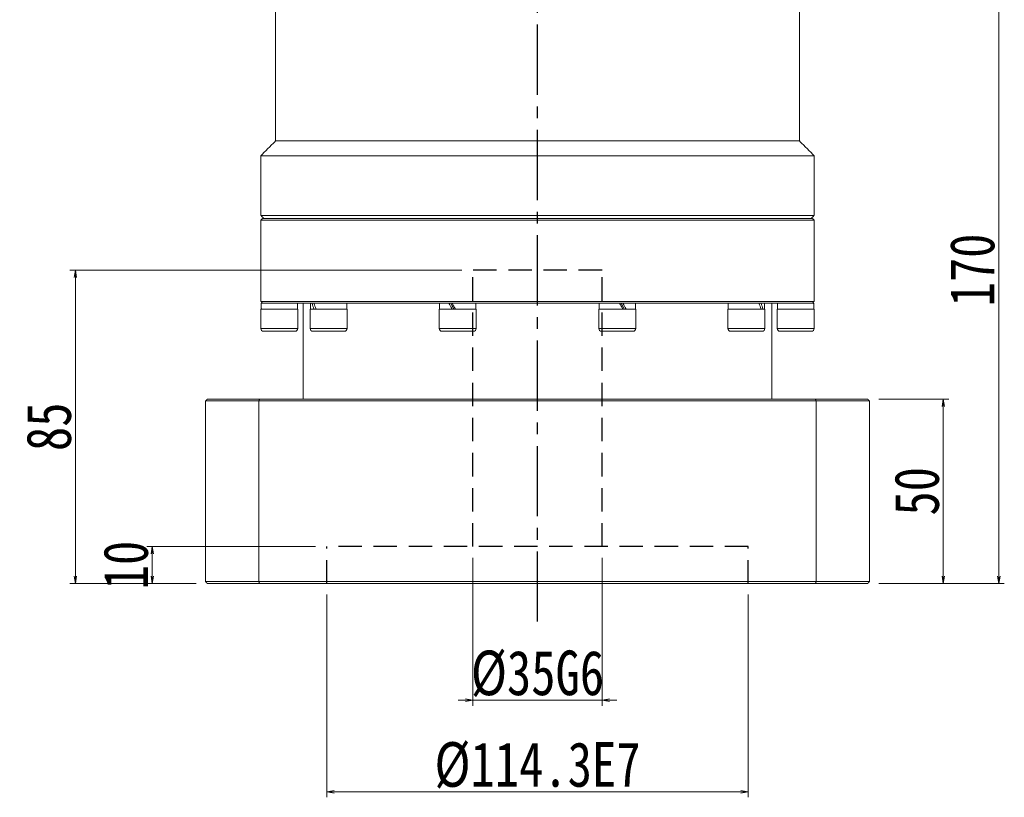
# Model space of a CAD drawing. Header units: millimetres. Extents: x -14 to 1119, y 38 to 835.
# Tile 3 of 5: x 194 to 461, y 329 to 540. Entities that reach past the tile are written whole.
import ezdxf

# ---------------------------------------------------------------- set-up
doc = ezdxf.new("R2010")
doc.units = ezdxf.units.MM
doc.linetypes.add('CENTER2', pattern=[28.575, 19.05, -3.175, 3.175, -3.175])
doc.linetypes.add('DASHED2', pattern=[9.525, 6.35, -3.175])
doc.layers.add('3中心线层', color=1, linetype='CENTER2')
doc.layers.add('4虚线层', color=6, linetype='DASHED2')
doc.layers.add('尺寸线层', color=3, linetype='Continuous', lineweight=18)
doc.styles.add('宋体', font='SimSun.ttf', dxfattribs={"width": 0.8})
doc.dimstyles.new('A水平标注$0', dxfattribs={"dimtxt": 3.5, "dimasz": 2, "dimexe": 1.5, "dimexo": 3, "dimgap": 1.1, "dimtad": 1, "dimtoh": 1, "dimdec": 4, "dimdsep": 46, "dimtxsty": '宋体', "dimblk": 'OPEN', "dimcen": 3, "dimclrd": 3, "dimclre": 3, "dimclrt": 6, "dimadec": 0, "dimazin": 0, "dimtm": 1e-09, "dimtfac": 1, "dimtdec": 4, "dimtix": 1, "dimtmove": 0, "dimatfit": 3, "dimldrblk": 'OPEN', "dimfxl": 0, "dimlwd": 13, "dimlwe": 13, "dimarcsym": 0})

# ---------------------------------------------------------------- blocks, each defined once
blk = doc.blocks.new('_Open')
at = {"color": 0, "linetype": 'ByBlock', "lineweight": -2}
for p, q in [((-1, 0.17), (0, 0)), ((-1, -0.17), (0, 0)), ((0, 0), (-1, 0))]:
    blk.add_line(p, q, dxfattribs=at)
blk = doc.blocks.new('*D37')
at = {"layer": 'Defpoints', "color": 0, "transparency": 16777216}
for p in [(277.01, 386.69), (391.31, 386.69), (391.31, 330.21)]:
    blk.add_point(p, dxfattribs=at)
at = {"layer": '尺寸线层', "color": 3, "lineweight": 13, "transparency": 16777216}
for p, q in [((277.01, 383.69), (277.01, 328.71)), ((391.31, 383.69), (391.31, 328.71)), ((279.01, 330.21), (389.31, 330.21))]:
    blk.add_line(p, q, dxfattribs=at)
at = {"layer": '尺寸线层', "color": 3, "lineweight": 13, "transparency": 16777216, "xscale": 2, "yscale": 2, "zscale": 2, "rotation": 180}
blk.add_blockref('_Open', (277.01, 330.21), dxfattribs=at)
at = {"layer": '尺寸线层', "color": 3, "lineweight": 13, "transparency": 16777216, "xscale": 2, "yscale": 2, "zscale": 2}
blk.add_blockref('_Open', (391.31, 330.21), dxfattribs=at)
at = {"layer": '尺寸线层', "color": 6, "transparency": 16777216, "insert": (334.16, 337.36), "char_height": 12.1, "attachment_point": 5, "style": '宋体'}
blk.add_mtext('%%C114.3E7', dxfattribs=at)
blk = doc.blocks.new('*D38')
at = {"layer": 'Defpoints', "color": 0, "transparency": 16777216}
for p in [(316.66, 396.69), (351.66, 396.69), (351.66, 355.04)]:
    blk.add_point(p, dxfattribs=at)
at = {"layer": '尺寸线层', "color": 3, "lineweight": 13, "transparency": 16777216}
for p, q in [((316.66, 393.69), (316.66, 353.54)), ((351.66, 393.69), (351.66, 353.54)), ((314.66, 355.04), (312.66, 355.04)), ((316.66, 355.04), (351.66, 355.04)), ((353.66, 355.04), (355.66, 355.04))]:
    blk.add_line(p, q, dxfattribs=at)
at = {"layer": '尺寸线层', "color": 3, "lineweight": 13, "transparency": 16777216, "xscale": 2, "yscale": 2, "zscale": 2}
blk.add_blockref('_Open', (316.66, 355.04), dxfattribs=at)
at = {"layer": '尺寸线层', "color": 3, "lineweight": 13, "transparency": 16777216, "xscale": 2, "yscale": 2, "zscale": 2, "rotation": 180}
blk.add_blockref('_Open', (351.66, 355.04), dxfattribs=at)
at = {"layer": '尺寸线层', "color": 6, "transparency": 16777216, "insert": (334.16, 362.19), "char_height": 12.1, "attachment_point": 5, "style": '宋体'}
blk.add_mtext('%%C35G6', dxfattribs=at)
blk = doc.blocks.new('*D39')
at = {"layer": 'Defpoints', "color": 0, "transparency": 16777216}
for p in [(277.01, 396.69), (229.74, 386.69), (244.66, 386.69)]:
    blk.add_point(p, dxfattribs=at)
at = {"layer": '尺寸线层', "color": 3, "lineweight": 13, "transparency": 16777216}
for p, q in [((274.01, 396.69), (228.24, 396.69)), ((229.74, 394.69), (229.74, 388.69)), ((241.66, 386.69), (228.24, 386.69))]:
    blk.add_line(p, q, dxfattribs=at)
at = {"layer": '尺寸线层', "color": 3, "lineweight": 13, "transparency": 16777216, "xscale": 2, "yscale": 2, "zscale": 2}
for p, rotation in [((229.74, 396.69), 90), ((229.74, 386.69), 270)]:
    blk.add_blockref('_Open', p, dxfattribs=dict(at, rotation=rotation))
at = {"layer": '尺寸线层', "color": 6, "transparency": 16777216, "insert": (222.59, 391.69), "char_height": 12.1, "attachment_point": 5, "rotation": 90, "style": '宋体'}
blk.add_mtext('10', dxfattribs=at)
blk = doc.blocks.new('*D40')
at = {"layer": 'Defpoints', "color": 0, "transparency": 16777216}
for p in [(316.66, 471.69), (208.88, 386.69), (244.66, 386.69)]:
    blk.add_point(p, dxfattribs=at)
at = {"layer": '尺寸线层', "color": 3, "lineweight": 13, "transparency": 16777216}
for p, q in [((313.66, 471.69), (207.38, 471.69)), ((208.88, 469.69), (208.88, 388.69)), ((241.66, 386.69), (207.38, 386.69))]:
    blk.add_line(p, q, dxfattribs=at)
at = {"layer": '尺寸线层', "color": 3, "lineweight": 13, "transparency": 16777216, "xscale": 2, "yscale": 2, "zscale": 2}
for p, rotation in [((208.88, 471.69), 90), ((208.88, 386.69), 270)]:
    blk.add_blockref('_Open', p, dxfattribs=dict(at, rotation=rotation))
at = {"layer": '尺寸线层', "color": 6, "transparency": 16777216, "insert": (201.73, 429.19), "char_height": 12.1, "attachment_point": 5, "rotation": 90, "style": '宋体'}
blk.add_mtext('85', dxfattribs=at)
blk = doc.blocks.new('*D41')
at = {"layer": 'Defpoints', "color": 0, "transparency": 16777216}
for p in [(423.66, 436.69), (423.66, 386.69), (444.17, 386.69)]:
    blk.add_point(p, dxfattribs=at)
at = {"layer": '尺寸线层', "color": 3, "lineweight": 13, "transparency": 16777216}
for p, q in [((426.66, 436.69), (445.67, 436.69)), ((444.17, 434.69), (444.17, 388.69)), ((426.66, 386.69), (445.67, 386.69))]:
    blk.add_line(p, q, dxfattribs=at)
at = {"layer": '尺寸线层', "color": 3, "lineweight": 13, "transparency": 16777216, "xscale": 2, "yscale": 2, "zscale": 2}
for p, rotation in [((444.17, 436.69), 90), ((444.17, 386.69), 270)]:
    blk.add_blockref('_Open', p, dxfattribs=dict(at, rotation=rotation))
at = {"layer": '尺寸线层', "color": 6, "transparency": 16777216, "insert": (437.02, 411.69), "char_height": 12.1, "attachment_point": 5, "rotation": 90, "style": '宋体'}
blk.add_mtext('50', dxfattribs=at)
blk = doc.blocks.new('*D42')
at = {"layer": 'Defpoints', "color": 0, "transparency": 16777216}
for p in [(404.66, 556.69), (423.66, 386.69), (459.21, 386.69)]:
    blk.add_point(p, dxfattribs=at)
at = {"layer": '尺寸线层', "color": 3, "lineweight": 13, "transparency": 16777216}
for p, q in [((407.66, 556.69), (460.71, 556.69)), ((459.21, 554.69), (459.21, 388.69)), ((426.66, 386.69), (460.71, 386.69))]:
    blk.add_line(p, q, dxfattribs=at)
at = {"layer": '尺寸线层', "color": 3, "lineweight": 13, "transparency": 16777216, "xscale": 2, "yscale": 2, "zscale": 2}
for p, rotation in [((459.21, 556.69), 90), ((459.21, 386.69), 270)]:
    blk.add_blockref('_Open', p, dxfattribs=dict(at, rotation=rotation))
at = {"layer": '尺寸线层', "color": 6, "transparency": 16777216, "insert": (452.06, 471.69), "char_height": 12.1, "attachment_point": 5, "rotation": 90, "style": '宋体'}
blk.add_mtext('170', dxfattribs=at)

msp = doc.modelspace()

# ---------------------------------------------------------------- linework, layer by layer
at = {"color": 7, "linetype": 'Continuous', "lineweight": 15}
for p, q in [((263.15995, 506.68816), (334.15996, 506.68816)), ((334.15996, 506.68816), (405.15996, 506.68816)), ((259.15995, 502.68817), (334.15996, 502.68817)), ((334.15996, 502.68817), (409.15996, 502.68817)), ((259.15995, 486.48818), (334.15996, 486.48818)), ((334.15996, 486.48818), (409.15996, 486.48818)), ((409.15996, 485.18817), (259.15995, 485.18817)), ((259.65995, 485.68816), (408.65996, 485.68816)), ((259.15995, 463.18816), (334.15996, 463.18816)), ((259.65995, 462.68816), (259.21995, 462.68816)), ((259.30709, 462.68816), (259.65995, 462.68816)), ((272.67648, 462.68816), (259.68962, 462.68816)), ((273.05974, 462.68816), (272.67648, 462.68816)), ((273.05974, 462.68816), (273.34985, 462.68816)), ((273.53222, 462.68816), (273.34985, 462.68816)), ((275.1479, 462.68816), (273.53222, 462.68816)), ((309.18877, 462.68816), (275.1479, 462.68816)), ((310.1506, 462.68816), (309.14794, 462.68816)), ((310.1506, 462.68816), (310.26141, 462.68816)), ((311.00222, 462.68816), (310.26141, 462.68816)), ((313.14678, 462.68816), (311.00222, 462.68816)), ((334.15996, 462.68816), (313.14678, 462.68816)), ((334.15996, 463.18816), (409.15996, 463.18816)), ((355.17313, 462.68816), (334.15996, 462.68816)), ((356.41221, 462.68816), (355.17313, 462.68816)), ((357.18172, 462.68816), (356.41221, 462.68816)), ((357.31769, 462.68816), (357.18172, 462.68816)), ((359.17198, 462.68816), (357.31769, 462.68816)), ((393.17201, 462.68816), (359.17198, 462.68816)), ((394.17422, 462.68816), (393.17201, 462.68816)), ((394.43172, 462.68816), (394.17422, 462.68816)), ((394.78769, 462.68816), (394.43172, 462.68816)), ((395.64343, 462.68816), (394.78769, 462.68816)), ((408.63029, 462.68816), (395.64343, 462.68816)), ((409.01282, 462.68816), (408.65996, 462.68816)), ((409.09996, 462.68816), (408.65996, 462.68816)), ((259.15995, 461.08817), (269.15996, 461.08817)), ((272.52877, 461.08817), (282.52877, 461.08817)), ((307.52877, 461.08817), (317.52877, 461.08817)), ((350.79115, 461.08817), (351.03586, 461.08817)), ((351.03586, 461.08817), (360.79115, 461.08817)), ((385.79115, 461.08817), (387.85222, 461.08817)), ((387.85222, 461.08817), (395.79114, 461.08817)), ((399.15995, 461.08817), (404.15996, 461.08817)), ((404.15996, 461.08817), (409.15996, 461.08817)), ((259.15995, 455.83816), (269.15996, 455.83816)), ((268.40995, 455.08815), (259.90996, 455.08815)), ((272.52877, 455.83816), (282.52877, 455.83816)), ((281.77876, 455.08815), (273.27877, 455.08815)), ((307.52877, 455.83816), (317.52877, 455.83816)), ((316.77877, 455.08815), (308.27877, 455.08815)), ((350.79115, 455.83816), (351.03586, 455.83816)), ((351.03586, 455.83816), (360.79115, 455.83816)), ((351.74916, 455.08815), (351.54114, 455.08815)), ((360.04115, 455.08815), (351.74916, 455.08815)), ((385.79115, 455.83816), (387.85222, 455.83816)), ((388.29306, 455.08815), (386.54115, 455.08815)), ((387.85222, 455.83816), (395.79114, 455.83816)), ((395.04115, 455.08815), (388.29306, 455.08815)), ((399.15995, 455.83816), (404.15996, 455.83816)), ((404.15996, 455.08815), (399.90996, 455.08815)), ((404.15996, 455.83816), (409.15996, 455.83816)), ((408.40995, 455.08815), (404.15996, 455.08815)), ((258.62023, 436.18818), (244.15995, 436.18818)), ((244.15995, 436.18818), (244.15995, 387.18817)), ((244.65995, 436.68817), (258.80247, 436.68817)), ((409.69968, 436.18818), (258.62023, 436.18818)), ((258.62023, 387.18817), (258.62023, 436.18818)), ((258.80247, 436.68817), (409.51744, 436.68817)), ((409.51744, 436.68817), (423.65996, 436.68817)), ((424.15996, 436.18818), (409.69968, 436.18818)), ((409.69968, 436.18818), (409.69968, 387.18817)), ((424.15996, 387.18817), (424.15996, 436.18818)), ((244.15995, 387.18817), (258.62023, 387.18817)), ((258.62023, 387.18817), (409.69968, 387.18817)), ((409.69968, 387.18817), (424.15996, 387.18817)), ((258.80247, 386.68818), (244.65995, 386.68818)), ((409.51744, 386.68818), (258.80247, 386.68818)), ((423.65996, 386.68818), (409.51744, 386.68818))]:
    msp.add_line(p, q, dxfattribs=at)
for centre, start, end in [((259.90996, 455.83817), 180, 270), ((268.40996, 455.83817), 270, 0), ((273.27877, 455.83817), 180, 270), ((281.77877, 455.83817), 270, 0), ((308.27877, 455.83817), 180, 270), ((316.77877, 455.83817), 270, 0), ((351.54115, 455.83817), 180, 270), ((360.04115, 455.83817), 270, 0), ((386.54115, 455.83817), 180, 270), ((395.04115, 455.83817), 270, 0), ((399.90996, 455.83817), 180, 270), ((408.40996, 455.83817), 270, 0)]:
    msp.add_arc(centre, 0.75, start, end, dxfattribs=at)
at = {"color": 7, "linetype": 'Continuous', "lineweight": 15, "extrusion": (0, 0, -1)}
for centre, major_axis, ratio, start_param, end_param in [((264.15996, 462.68817), (0, -8.55633), 0.577350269, 1.382692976, 1.570796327), ((264.15996, 461.08817), (0, -8.55633), 0.577350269, 1.570796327, 1.66443111), ((277.52877, 461.08817), (3.53747, -8.43319), 0.408881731, 1.740657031, 1.928760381), ((277.52877, 462.68817), (3.53747, -8.43319), 0.408881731, 1.55255368, 1.740657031), ((312.52877, 461.08817), (4.80121, -8.53127), 0.13629391, 1.647349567, 1.835452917), ((312.52877, 461.08817), (3.24616, -5.76811), 0.13629391, 1.647349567, 1.927577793), ((312.52877, 462.68817), (4.80121, -8.53127), 0.13629391, 1.459246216, 1.647349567), ((355.79115, 461.08817), (4.80121, -8.53127), 0.13629391, 4.60083887, 4.78894222), ((355.79115, 462.68817), (3.24616, -5.76811), 0.13629391, 4.78894222, 5.069170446), ((355.79115, 462.68817), (4.80121, -8.53127), 0.13629391, 4.78894222, 4.977045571), ((390.79115, 461.08817), (3.53747, -8.43319), 0.408881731, 4.694146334, 4.882249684), ((390.79115, 462.68817), (3.53747, -8.43319), 0.408881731, 4.882249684, 5.070353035), ((404.15996, 461.08817), (0, -8.55633), 0.577350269, 4.52428563, 4.71238898), ((404.15996, 462.68817), (0, -8.55633), 0.577350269, 4.71238898, 4.806023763)]:
    msp.add_ellipse(centre, major_axis=major_axis, ratio=ratio, start_param=start_param, end_param=end_param, dxfattribs=at)
at = {"color": 7, "linetype": 'Continuous', "lineweight": 15}
for points in [[(263.15995, 545.18817), (263.15995, 506.68816)], [(405.15996, 506.68816), (405.15996, 545.18817)], [(263.15995, 506.68816), (259.15995, 502.68817)], [(409.15996, 502.68817), (405.15996, 506.68816)], [(259.15995, 502.68817), (259.15995, 486.48818)], [(409.15996, 486.48818), (409.15996, 502.68817)], [(259.15995, 486.48818), (259.95996, 485.68816)], [(408.35995, 485.68816), (409.15996, 486.48818)], [(259.65995, 485.68816), (259.15995, 485.18817)], [(259.15995, 485.18817), (259.15995, 463.18816)], [(409.15996, 485.18817), (408.65996, 485.68816)], [(409.15996, 463.18816), (409.15996, 485.18817)], [(259.15995, 463.18816), (259.65995, 462.68816)], [(269.09996, 461.08817), (269.09996, 462.68816)], [(270.65995, 462.68816), (270.65995, 436.68817)], [(272.58877, 462.68816), (272.58877, 461.08817)], [(282.46877, 461.08817), (282.46877, 462.68816)], [(307.58877, 462.68816), (307.58877, 461.08817)], [(317.46877, 461.08817), (317.46877, 462.68816)], [(350.85114, 462.68816), (350.85114, 461.08817)], [(360.73115, 461.08817), (360.73115, 462.68816)], [(385.85115, 462.68816), (385.85115, 461.08817)], [(395.73114, 461.08817), (395.73114, 462.68816)], [(397.65996, 436.68817), (397.65996, 462.68816)], [(399.21995, 462.68816), (399.21995, 461.08817)], [(408.65996, 462.68816), (409.15996, 463.18816)], [(259.15995, 461.08817), (259.15995, 455.83816)], [(269.15996, 455.83816), (269.15996, 461.08817)], [(272.52877, 461.08817), (272.52877, 455.83816)], [(282.52877, 455.83816), (282.52877, 461.08817)], [(307.52877, 461.08817), (307.52877, 455.83816)], [(317.52877, 455.83816), (317.52877, 461.08817)], [(350.79115, 461.08817), (350.79115, 455.83816)], [(360.79115, 455.83816), (360.79115, 461.08817)], [(385.79115, 461.08817), (385.79115, 455.83816)], [(395.79114, 455.83816), (395.79114, 461.08817)], [(399.15995, 461.08817), (399.15995, 455.83816)], [(409.15996, 455.83816), (409.15996, 461.08817)], [(244.15995, 436.18818), (244.65995, 436.68817)], [(258.80247, 436.68817), (258.62023, 436.18818)], [(409.51744, 436.68817), (409.69968, 436.18818)], [(423.65996, 436.68817), (424.15996, 436.18818)], [(244.15995, 387.18817), (244.65995, 386.68818)], [(258.80247, 386.68818), (258.62023, 387.18817)], [(409.51744, 386.68818), (409.69968, 387.18817)], [(423.65996, 386.68818), (424.15996, 387.18817)]]:
    msp.add_open_spline(points, degree=1, dxfattribs=at)
at = {"layer": '3中心线层'}
msp.add_line((334.15996, 376.34255), (334.15996, 556.68817), dxfattribs=at)
at = {"layer": '4虚线层'}
for p, q in [((351.65996, 471.68818), (316.65996, 471.68818)), ((316.65996, 396.68818), (316.65996, 471.68818)), ((351.65996, 396.68818), (351.65996, 471.68818)), ((391.30996, 396.68818), (277.00996, 396.68818)), ((277.00996, 386.68818), (277.00996, 396.68818)), ((391.30996, 386.68818), (391.30996, 396.68818))]:
    msp.add_line(p, q, dxfattribs=at)

# ---------------------------------------------------------------- dimensions: what is measured, and where the dimension line sits
at = {"layer": '尺寸线层'}
for base, p1, p2, picture, middle in [((459.20511, 386.68818), (404.65996, 556.68817), (423.65996, 386.68818), '*D42', (452.05511, 471.68818)), ((208.87913, 386.68818), (316.65996, 471.68818), (244.65995, 386.68818), '*D40', (201.72913, 429.18818)), ((444.16566, 386.68818), (423.65996, 436.68817), (423.65996, 386.68818), '*D41', (437.01566, 411.68817))]:
    dim = msp.add_linear_dim(base=base, p1=p1, p2=p2, angle=90, dimstyle='A水平标注$0', override={"dimtxt": 12.1, "dimtfill": 0}, dxfattribs=at)
    dim.commit()
    dim.dimension.update_dxf_attribs({"geometry": picture, "text_midpoint": middle})
dim = msp.add_linear_dim(base=(229.7394, 386.68818), p1=(277.00996, 396.68818), p2=(244.65995, 386.68818), angle=90, dimstyle='A水平标注$0', override={"dimtxt": 12.1, "dimtfill": 0}, dxfattribs=at)
dim.commit()
dim.dimension.update_dxf_attribs({"geometry": '*D39', "text_midpoint": (229.7394, 391.68818), "dimtype": 160})
for base, p1, p2, text, picture, middle in [((351.65996, 355.04225), (316.65996, 396.68818), (351.65996, 396.68818), '%%C<>G6', '*D38', (334.15996, 362.19225)), ((391.30996, 330.21154), (277.00996, 386.68818), (391.30996, 386.68818), '%%C<>E7', '*D37', (334.15996, 337.36154))]:
    dim = msp.add_linear_dim(base=base, p1=p1, p2=p2, text=text, dimstyle='A水平标注$0', override={"dimtxt": 12.1, "dimtfill": 0}, dxfattribs=at)
    dim.commit()
    dim.dimension.update_dxf_attribs({"geometry": picture, "text_midpoint": middle})

doc.saveas('drawing.dxf')
